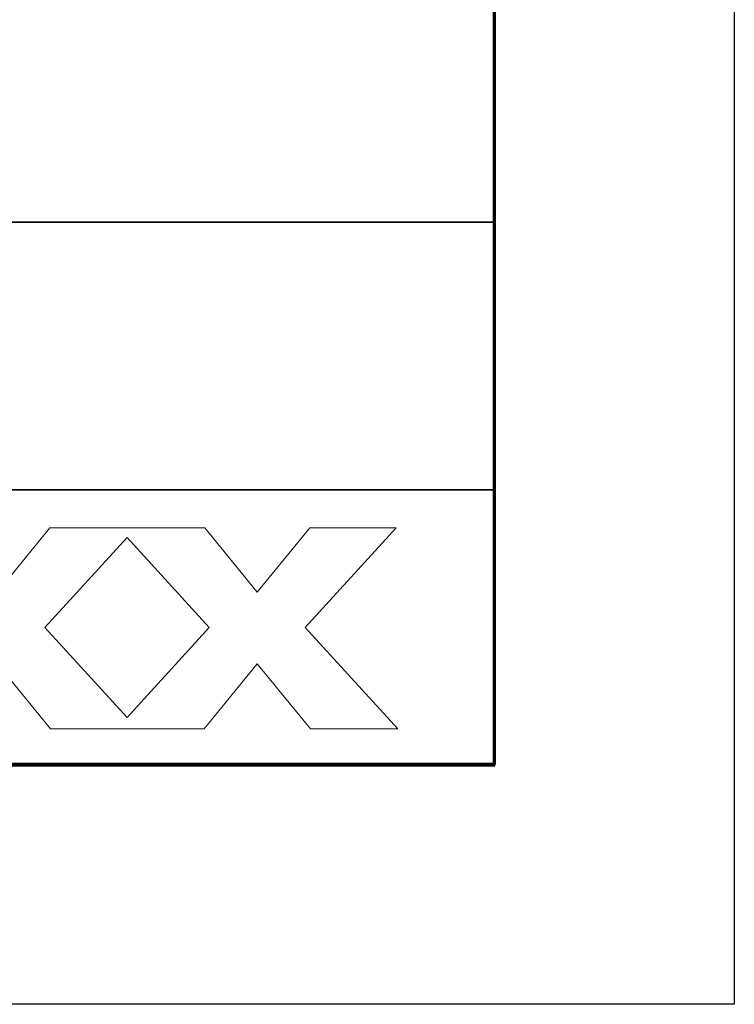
# Model space of a CAD drawing. Header units: millimetres. Extents: x -2637 to -1637, y 678 to 1678.
# Tile 129 of 256: x -1682 to -1637, y 678 to 740. Entities that reach past the tile are written whole.
import ezdxf

# ---------------------------------------------------------------- set-up
doc = ezdxf.new("R2010")
doc.units = ezdxf.units.MM
doc.layers.add('Make2D$B.SHOW mini', color=7, linetype='Continuous', true_color=0x000000)

msp = doc.modelspace()

# ---------------------------------------------------------------- linework, layer by layer
at = {"layer": 'Make2D$B.SHOW mini'}
for points in [[(-1637.182, 1678.353), (-1637.182, 678.353)], [(-1637.182, 678.353), (-2637.182, 678.353)]]:
    msp.add_lwpolyline(points, dxfattribs=at)
at = {"layer": 'Make2D$B.SHOW mini', "color": 250, "lineweight": 70, "true_color": 0x1a171b}
for points in [[(-1652.182, 1663.353), (-1652.182, 693.353)], [(-1652.182, 693.353), (-2622.182, 693.353)]]:
    msp.add_lwpolyline(points, dxfattribs=at)
at = {"layer": 'Make2D$B.SHOW mini', "color": 18, "lineweight": 35, "true_color": 0x000000}
msp.add_lwpolyline([(-1652.161, 771.918), (-1830.703, 771.918), (-1830.703, 693.256), (-1652.161, 693.256)], close=True, dxfattribs=at)
for points in [[(-1830.703, 727.251), (-1652.161, 727.251)], [(-1830.703, 710.531), (-1652.161, 710.531)]]:
    msp.add_lwpolyline(points, dxfattribs=at)
at = {"layer": 'Make2D$B.SHOW mini', "lineweight": 0}
for points in [[(-1686.533, 708.14), (-1691.92, 708.14), (-1686.226, 701.915), (-1692.03, 695.569), (-1686.569, 695.569), (-1683.25, 699.639), (-1679.93, 695.569), (-1670.32, 695.569), (-1667.002, 699.639), (-1663.682, 695.569), (-1658.203, 695.569), (-1664.008, 701.915), (-1658.313, 708.14), (-1663.721, 708.14), (-1667.002, 704.116), (-1670.284, 708.14), (-1679.967, 708.14), (-1683.25, 704.116)], [(-1675.135, 707.532), (-1669.998, 701.915), (-1675.135, 696.296), (-1680.274, 701.915)]]:
    msp.add_lwpolyline(points, close=True, dxfattribs=at)

doc.saveas('drawing.dxf')
